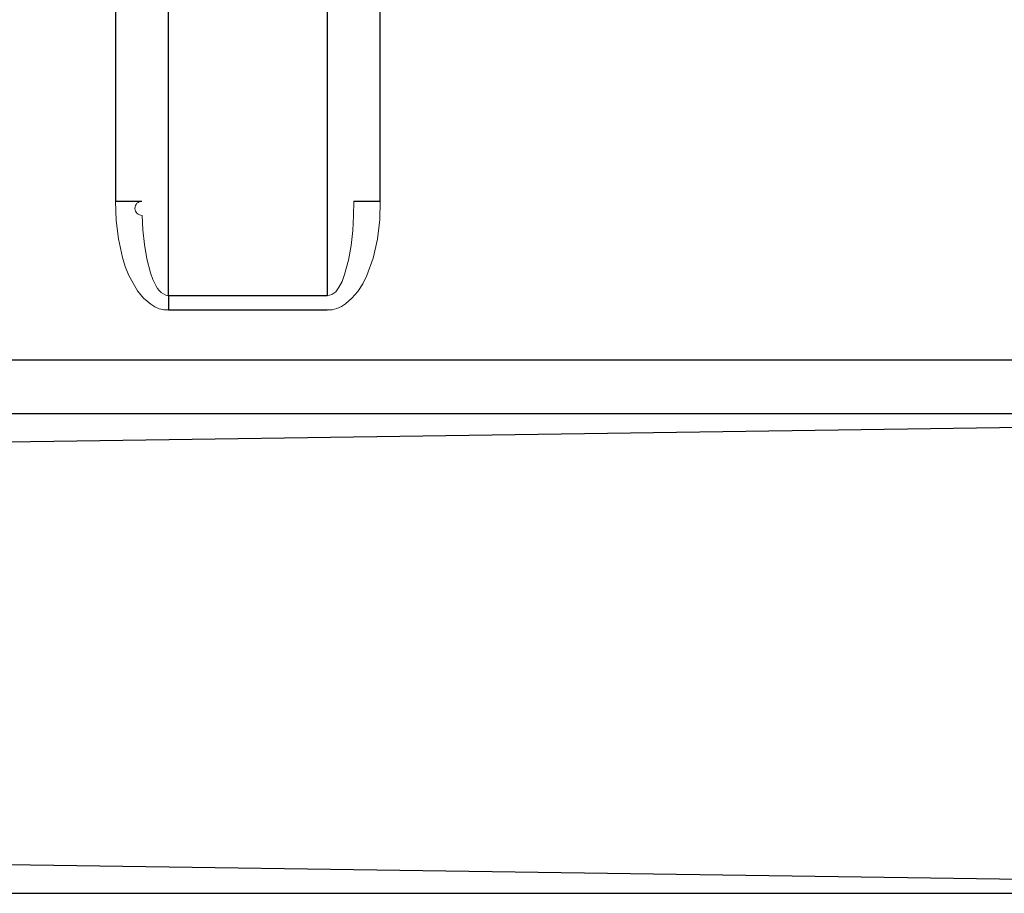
# Model space of a CAD drawing. Header units: inches. Extents: x 0 to 612, y 155 to 655.
# Tile 112 of 138: x 166 to 203, y 331 to 363. Entities that reach past the tile are written whole.
import ezdxf

# ---------------------------------------------------------------- set-up
doc = ezdxf.new("R2010")
doc.units = ezdxf.units.IN
doc.header["$MEASUREMENT"] = 0
doc.layers.add('Layer 1', color=7, linetype='Continuous')

# ---------------------------------------------------------------- blocks, each defined once
blk = doc.blocks.new('block 2017')
at = {"layer": 'Layer 1', "color": 7, "lineweight": 25}
blk.add_lwpolyline([(141.594, 347.198), (209.343, 348.171)], dxfattribs=at)
blk = doc.blocks.new('block 2016')
at = {"layer": 'Layer 1'}
blk.add_blockref('block 2017', (0, 0), dxfattribs=at)
blk = doc.blocks.new('block 2015')
at = {"layer": 'Layer 1'}
blk.add_blockref('block 2016', (0, 0), dxfattribs=at)
blk = doc.blocks.new('block 2023')
at = {"layer": 'Layer 1', "color": 7, "lineweight": 25}
blk.add_lwpolyline([(209.343, 330.998), (141.594, 331.971)], dxfattribs=at)
blk = doc.blocks.new('block 2022')
at = {"layer": 'Layer 1'}
blk.add_blockref('block 2023', (0, 0), dxfattribs=at)
blk = doc.blocks.new('block 2021')
at = {"layer": 'Layer 1'}
blk.add_blockref('block 2022', (0, 0), dxfattribs=at)
blk = doc.blocks.new('block 2029')
at = {"layer": 'Layer 1', "color": 7, "lineweight": 25}
blk.add_lwpolyline([(73.845, 330.547), (209.343, 330.547)], dxfattribs=at)
blk = doc.blocks.new('block 2028')
at = {"layer": 'Layer 1'}
blk.add_blockref('block 2029', (0, 0), dxfattribs=at)
blk = doc.blocks.new('block 2027')
at = {"layer": 'Layer 1'}
blk.add_blockref('block 2028', (0, 0), dxfattribs=at)
blk = doc.blocks.new('block 2047')
at = {"layer": 'Layer 1', "color": 7, "lineweight": 25}
blk.add_lwpolyline([(73.845, 348.622), (209.343, 348.622)], dxfattribs=at)
blk = doc.blocks.new('block 2046')
at = {"layer": 'Layer 1'}
blk.add_blockref('block 2047', (0, 0), dxfattribs=at)
blk = doc.blocks.new('block 2045')
at = {"layer": 'Layer 1'}
blk.add_blockref('block 2046', (0, 0), dxfattribs=at)
blk = doc.blocks.new('block 3487')
at = {"layer": 'Layer 1', "lineweight": 0}
for points in [[(177.959, 353.051)], [(178.048, 353.066)]]:
    blk.add_lwpolyline(points, dxfattribs=at)
blk.add_open_spline([(177.959, 353.051), (177.959, 353.051), (178.048, 353.066), (178.048, 353.066), (178.048, 353.066), (177.959, 353.051), (177.959, 353.051)], degree=3, knots=[0, 0, 0, 0, 1, 1, 1, 2, 2, 2, 2], dxfattribs=at)
blk = doc.blocks.new('block 3488')
at = {"layer": 'Layer 1', "lineweight": 0}
for points in [[(178.048, 353.066)], [(178.132, 353.098)]]:
    blk.add_lwpolyline(points, dxfattribs=at)
blk.add_open_spline([(178.048, 353.066), (178.048, 353.066), (178.132, 353.098), (178.132, 353.098), (178.132, 353.098), (178.048, 353.066), (178.048, 353.066)], degree=3, knots=[0, 0, 0, 0, 1, 1, 1, 2, 2, 2, 2], dxfattribs=at)
blk = doc.blocks.new('block 3489')
at = {"layer": 'Layer 1', "lineweight": 0}
for points in [[(178.132, 353.098)], [(178.209, 353.144)]]:
    blk.add_lwpolyline(points, dxfattribs=at)
blk.add_open_spline([(178.132, 353.098), (178.132, 353.098), (178.209, 353.144), (178.209, 353.144), (178.209, 353.144), (178.132, 353.098), (178.132, 353.098)], degree=3, knots=[0, 0, 0, 0, 1, 1, 1, 2, 2, 2, 2], dxfattribs=at)
blk = doc.blocks.new('block 3490')
at = {"layer": 'Layer 1', "lineweight": 0}
for points in [[(178.279, 353.201)], [(178.209, 353.144)]]:
    blk.add_lwpolyline(points, dxfattribs=at)
blk.add_open_spline([(178.209, 353.144), (178.209, 353.144), (178.279, 353.201), (178.279, 353.201), (178.279, 353.201), (178.209, 353.144), (178.209, 353.144)], degree=3, knots=[0, 0, 0, 0, 1, 1, 1, 2, 2, 2, 2], dxfattribs=at)
blk = doc.blocks.new('block 3491')
at = {"layer": 'Layer 1', "lineweight": 0}
for points in [[(178.279, 353.201)], [(178.336, 353.271)]]:
    blk.add_lwpolyline(points, dxfattribs=at)
blk.add_open_spline([(178.279, 353.201), (178.279, 353.201), (178.336, 353.271), (178.336, 353.271), (178.336, 353.271), (178.279, 353.201), (178.279, 353.201)], degree=3, knots=[0, 0, 0, 0, 1, 1, 1, 2, 2, 2, 2], dxfattribs=at)
blk = doc.blocks.new('block 3492')
at = {"layer": 'Layer 1', "lineweight": 0}
for points in [[(178.336, 353.271)], [(178.38, 353.35)]]:
    blk.add_lwpolyline(points, dxfattribs=at)
blk.add_open_spline([(178.336, 353.271), (178.336, 353.271), (178.38, 353.35), (178.38, 353.35), (178.38, 353.35), (178.336, 353.271), (178.336, 353.271)], degree=3, knots=[0, 0, 0, 0, 1, 1, 1, 2, 2, 2, 2], dxfattribs=at)
blk = doc.blocks.new('block 3493')
at = {"layer": 'Layer 1', "lineweight": 0}
for points in [[(178.513, 353.591)], [(178.38, 353.35)]]:
    blk.add_lwpolyline(points, dxfattribs=at)
blk.add_open_spline([(178.38, 353.35), (178.38, 353.35), (178.513, 353.591), (178.513, 353.591), (178.513, 353.591), (178.38, 353.35), (178.38, 353.35)], degree=3, knots=[0, 0, 0, 0, 1, 1, 1, 2, 2, 2, 2], dxfattribs=at)
blk = doc.blocks.new('block 3494')
at = {"layer": 'Layer 1', "lineweight": 0}
for points in [[(178.513, 353.591)], [(178.613, 353.848)]]:
    blk.add_lwpolyline(points, dxfattribs=at)
blk.add_open_spline([(178.513, 353.591), (178.513, 353.591), (178.613, 353.848), (178.613, 353.848), (178.613, 353.848), (178.513, 353.591), (178.513, 353.591)], degree=3, knots=[0, 0, 0, 0, 1, 1, 1, 2, 2, 2, 2], dxfattribs=at)
blk = doc.blocks.new('block 3495')
at = {"layer": 'Layer 1', "lineweight": 0}
for points in [[(178.762, 354.385)], [(178.613, 353.848)]]:
    blk.add_lwpolyline(points, dxfattribs=at)
blk.add_open_spline([(178.613, 353.848), (178.613, 353.848), (178.762, 354.385), (178.762, 354.385), (178.762, 354.385), (178.613, 353.848), (178.613, 353.848)], degree=3, knots=[0, 0, 0, 0, 1, 1, 1, 2, 2, 2, 2], dxfattribs=at)
blk = doc.blocks.new('block 3496')
at = {"layer": 'Layer 1', "lineweight": 0}
for points in [[(178.857, 354.938)], [(178.762, 354.385)]]:
    blk.add_lwpolyline(points, dxfattribs=at)
blk.add_open_spline([(178.762, 354.385), (178.762, 354.385), (178.857, 354.938), (178.857, 354.938), (178.857, 354.938), (178.762, 354.385), (178.762, 354.385)], degree=3, knots=[0, 0, 0, 0, 1, 1, 1, 2, 2, 2, 2], dxfattribs=at)
blk = doc.blocks.new('block 3497')
at = {"layer": 'Layer 1', "lineweight": 0}
for points in [[(178.917, 355.506)], [(178.857, 354.938)]]:
    blk.add_lwpolyline(points, dxfattribs=at)
blk.add_open_spline([(178.857, 354.938), (178.857, 354.938), (178.917, 355.506), (178.917, 355.506), (178.917, 355.506), (178.857, 354.938), (178.857, 354.938)], degree=3, knots=[0, 0, 0, 0, 1, 1, 1, 2, 2, 2, 2], dxfattribs=at)
blk = doc.blocks.new('block 3498')
at = {"layer": 'Layer 1', "lineweight": 0}
for points in [[(178.947, 356.059)], [(178.917, 355.506)]]:
    blk.add_lwpolyline(points, dxfattribs=at)
blk.add_open_spline([(178.917, 355.506), (178.917, 355.506), (178.947, 356.059), (178.947, 356.059), (178.947, 356.059), (178.917, 355.506), (178.917, 355.506)], degree=3, knots=[0, 0, 0, 0, 1, 1, 1, 2, 2, 2, 2], dxfattribs=at)
blk = doc.blocks.new('block 3499')
at = {"layer": 'Layer 1', "lineweight": 0}
for points in [[(178.956, 356.616)], [(178.947, 356.059)]]:
    blk.add_lwpolyline(points, dxfattribs=at)
blk.add_open_spline([(178.947, 356.059), (178.947, 356.059), (178.956, 356.616), (178.956, 356.616), (178.956, 356.616), (178.947, 356.059), (178.947, 356.059)], degree=3, knots=[0, 0, 0, 0, 1, 1, 1, 2, 2, 2, 2], dxfattribs=at)
blk = doc.blocks.new('block 3486')
at = {"layer": 'Layer 1'}
for name in ['block 3499', 'block 3498', 'block 3497', 'block 3496', 'block 3495', 'block 3493', 'block 3494', 'block 3490', 'block 3491', 'block 3492', 'block 3487', 'block 3488', 'block 3489']:
    blk.add_blockref(name, (0, 0), dxfattribs=at)
blk = doc.blocks.new('block 3485')
at = {"layer": 'Layer 1'}
blk.add_blockref('block 3486', (0, 0), dxfattribs=at)
blk = doc.blocks.new('block 3502')
at = {"layer": 'Layer 1', "color": 7, "lineweight": 25}
blk.add_lwpolyline([(177.959, 373.56), (177.959, 353.051)], dxfattribs=at)
blk = doc.blocks.new('block 3501')
at = {"layer": 'Layer 1'}
blk.add_blockref('block 3502', (0, 0), dxfattribs=at)
blk = doc.blocks.new('block 3500')
at = {"layer": 'Layer 1'}
blk.add_blockref('block 3501', (0, 0), dxfattribs=at)
blk = doc.blocks.new('block 3523')
at = {"layer": 'Layer 1', "color": 7, "lineweight": 25}
blk.add_lwpolyline([(171.982, 353.051), (171.982, 373.56)], dxfattribs=at)
blk = doc.blocks.new('block 3522')
at = {"layer": 'Layer 1'}
blk.add_blockref('block 3523', (0, 0), dxfattribs=at)
blk = doc.blocks.new('block 3521')
at = {"layer": 'Layer 1'}
blk.add_blockref('block 3522', (0, 0), dxfattribs=at)
blk = doc.blocks.new('block 3526')
at = {"layer": 'Layer 1', "lineweight": 0}
for points in [[(170.933, 356.609)], [(170.985, 356.616)]]:
    blk.add_lwpolyline(points, dxfattribs=at)
blk.add_open_spline([(170.985, 356.616), (170.985, 356.616), (170.933, 356.609), (170.933, 356.609), (170.933, 356.609), (170.985, 356.616), (170.985, 356.616)], degree=3, knots=[0, 0, 0, 0, 1, 1, 1, 2, 2, 2, 2], dxfattribs=at)
blk = doc.blocks.new('block 3527')
at = {"layer": 'Layer 1', "lineweight": 0}
for points in [[(170.883, 356.593)], [(170.933, 356.609)]]:
    blk.add_lwpolyline(points, dxfattribs=at)
blk.add_open_spline([(170.933, 356.609), (170.933, 356.609), (170.883, 356.593), (170.883, 356.593), (170.883, 356.593), (170.933, 356.609), (170.933, 356.609)], degree=3, knots=[0, 0, 0, 0, 1, 1, 1, 2, 2, 2, 2], dxfattribs=at)
blk = doc.blocks.new('block 3528')
at = {"layer": 'Layer 1', "lineweight": 0}
for points in [[(170.836, 356.566)], [(170.883, 356.593)]]:
    blk.add_lwpolyline(points, dxfattribs=at)
blk.add_open_spline([(170.883, 356.593), (170.883, 356.593), (170.836, 356.566), (170.836, 356.566), (170.836, 356.566), (170.883, 356.593), (170.883, 356.593)], degree=3, knots=[0, 0, 0, 0, 1, 1, 1, 2, 2, 2, 2], dxfattribs=at)
blk = doc.blocks.new('block 3529')
at = {"layer": 'Layer 1', "lineweight": 0}
for points in [[(170.796, 356.533)], [(170.836, 356.566)]]:
    blk.add_lwpolyline(points, dxfattribs=at)
blk.add_open_spline([(170.836, 356.566), (170.836, 356.566), (170.796, 356.533), (170.796, 356.533), (170.796, 356.533), (170.836, 356.566), (170.836, 356.566)], degree=3, knots=[0, 0, 0, 0, 1, 1, 1, 2, 2, 2, 2], dxfattribs=at)
blk = doc.blocks.new('block 3530')
at = {"layer": 'Layer 1', "lineweight": 0}
for points in [[(170.796, 356.533)], [(170.764, 356.491)]]:
    blk.add_lwpolyline(points, dxfattribs=at)
blk.add_open_spline([(170.796, 356.533), (170.796, 356.533), (170.764, 356.491), (170.764, 356.491), (170.764, 356.491), (170.796, 356.533), (170.796, 356.533)], degree=3, knots=[0, 0, 0, 0, 1, 1, 1, 2, 2, 2, 2], dxfattribs=at)
blk = doc.blocks.new('block 3531')
at = {"layer": 'Layer 1', "lineweight": 0}
for points in [[(170.74, 356.444)], [(170.764, 356.491)]]:
    blk.add_lwpolyline(points, dxfattribs=at)
blk.add_open_spline([(170.764, 356.491), (170.764, 356.491), (170.74, 356.444), (170.74, 356.444), (170.74, 356.444), (170.764, 356.491), (170.764, 356.491)], degree=3, knots=[0, 0, 0, 0, 1, 1, 1, 2, 2, 2, 2], dxfattribs=at)
blk = doc.blocks.new('block 3532')
at = {"layer": 'Layer 1', "lineweight": 0}
for points in [[(170.727, 356.395)], [(170.74, 356.444)]]:
    blk.add_lwpolyline(points, dxfattribs=at)
blk.add_open_spline([(170.74, 356.444), (170.74, 356.444), (170.727, 356.395), (170.727, 356.395), (170.727, 356.395), (170.74, 356.444), (170.74, 356.444)], degree=3, knots=[0, 0, 0, 0, 1, 1, 1, 2, 2, 2, 2], dxfattribs=at)
blk = doc.blocks.new('block 3533')
at = {"layer": 'Layer 1', "lineweight": 0}
for points in [[(170.722, 356.341)], [(170.727, 356.395)]]:
    blk.add_lwpolyline(points, dxfattribs=at)
blk.add_open_spline([(170.727, 356.395), (170.727, 356.395), (170.722, 356.341), (170.722, 356.341), (170.722, 356.341), (170.727, 356.395), (170.727, 356.395)], degree=3, knots=[0, 0, 0, 0, 1, 1, 1, 2, 2, 2, 2], dxfattribs=at)
blk = doc.blocks.new('block 3534')
at = {"layer": 'Layer 1', "lineweight": 0}
for points in [[(170.722, 356.341)], [(170.728, 356.289)]]:
    blk.add_lwpolyline(points, dxfattribs=at)
blk.add_open_spline([(170.722, 356.341), (170.722, 356.341), (170.728, 356.289), (170.728, 356.289), (170.728, 356.289), (170.722, 356.341), (170.722, 356.341)], degree=3, knots=[0, 0, 0, 0, 1, 1, 1, 2, 2, 2, 2], dxfattribs=at)
blk = doc.blocks.new('block 3535')
at = {"layer": 'Layer 1', "lineweight": 0}
for points in [[(170.728, 356.289)], [(170.744, 356.239)]]:
    blk.add_lwpolyline(points, dxfattribs=at)
blk.add_open_spline([(170.728, 356.289), (170.728, 356.289), (170.744, 356.239), (170.744, 356.239), (170.744, 356.239), (170.728, 356.289), (170.728, 356.289)], degree=3, knots=[0, 0, 0, 0, 1, 1, 1, 2, 2, 2, 2], dxfattribs=at)
blk = doc.blocks.new('block 3536')
at = {"layer": 'Layer 1', "lineweight": 0}
for points in [[(170.744, 356.239)], [(170.769, 356.192)]]:
    blk.add_lwpolyline(points, dxfattribs=at)
blk.add_open_spline([(170.744, 356.239), (170.744, 356.239), (170.769, 356.192), (170.769, 356.192), (170.769, 356.192), (170.744, 356.239), (170.744, 356.239)], degree=3, knots=[0, 0, 0, 0, 1, 1, 1, 2, 2, 2, 2], dxfattribs=at)
blk = doc.blocks.new('block 3537')
at = {"layer": 'Layer 1', "lineweight": 0}
for points in [[(170.769, 356.192)], [(170.802, 356.152)]]:
    blk.add_lwpolyline(points, dxfattribs=at)
blk.add_open_spline([(170.769, 356.192), (170.769, 356.192), (170.802, 356.152), (170.802, 356.152), (170.802, 356.152), (170.769, 356.192), (170.769, 356.192)], degree=3, knots=[0, 0, 0, 0, 1, 1, 1, 2, 2, 2, 2], dxfattribs=at)
blk = doc.blocks.new('block 3538')
at = {"layer": 'Layer 1', "lineweight": 0}
for points in [[(170.802, 356.152)], [(170.843, 356.119)]]:
    blk.add_lwpolyline(points, dxfattribs=at)
blk.add_open_spline([(170.802, 356.152), (170.802, 356.152), (170.843, 356.119), (170.843, 356.119), (170.843, 356.119), (170.802, 356.152), (170.802, 356.152)], degree=3, knots=[0, 0, 0, 0, 1, 1, 1, 2, 2, 2, 2], dxfattribs=at)
blk = doc.blocks.new('block 3539')
at = {"layer": 'Layer 1', "lineweight": 0}
for points in [[(170.843, 356.119)], [(170.891, 356.095)]]:
    blk.add_lwpolyline(points, dxfattribs=at)
blk.add_open_spline([(170.843, 356.119), (170.843, 356.119), (170.891, 356.095), (170.891, 356.095), (170.891, 356.095), (170.843, 356.119), (170.843, 356.119)], degree=3, knots=[0, 0, 0, 0, 1, 1, 1, 2, 2, 2, 2], dxfattribs=at)
blk = doc.blocks.new('block 3540')
at = {"layer": 'Layer 1', "lineweight": 0}
for points in [[(170.891, 356.095)], [(170.94, 356.08)]]:
    blk.add_lwpolyline(points, dxfattribs=at)
blk.add_open_spline([(170.891, 356.095), (170.891, 356.095), (170.94, 356.08), (170.94, 356.08), (170.94, 356.08), (170.891, 356.095), (170.891, 356.095)], degree=3, knots=[0, 0, 0, 0, 1, 1, 1, 2, 2, 2, 2], dxfattribs=at)
blk = doc.blocks.new('block 3541')
at = {"layer": 'Layer 1', "lineweight": 0}
for points in [[(170.94, 356.08)], [(170.993, 356.075)]]:
    blk.add_lwpolyline(points, dxfattribs=at)
blk.add_open_spline([(170.94, 356.08), (170.94, 356.08), (170.993, 356.075), (170.993, 356.075), (170.993, 356.075), (170.94, 356.08), (170.94, 356.08)], degree=3, knots=[0, 0, 0, 0, 1, 1, 1, 2, 2, 2, 2], dxfattribs=at)
blk = doc.blocks.new('block 3542')
at = {"layer": 'Layer 1', "lineweight": 0}
for points in [[(170.993, 356.075)], [(171.022, 355.531)]]:
    blk.add_lwpolyline(points, dxfattribs=at)
blk.add_open_spline([(170.993, 356.075), (170.993, 356.075), (171.022, 355.531), (171.022, 355.531), (171.022, 355.531), (170.993, 356.075), (170.993, 356.075)], degree=3, knots=[0, 0, 0, 0, 1, 1, 1, 2, 2, 2, 2], dxfattribs=at)
blk = doc.blocks.new('block 3543')
at = {"layer": 'Layer 1', "lineweight": 0}
for points in [[(171.022, 355.531)], [(171.078, 354.978)]]:
    blk.add_lwpolyline(points, dxfattribs=at)
blk.add_open_spline([(171.022, 355.531), (171.022, 355.531), (171.078, 354.978), (171.078, 354.978), (171.078, 354.978), (171.022, 355.531), (171.022, 355.531)], degree=3, knots=[0, 0, 0, 0, 1, 1, 1, 2, 2, 2, 2], dxfattribs=at)
blk = doc.blocks.new('block 3544')
at = {"layer": 'Layer 1', "lineweight": 0}
for points in [[(171.078, 354.978)], [(171.167, 354.435)]]:
    blk.add_lwpolyline(points, dxfattribs=at)
blk.add_open_spline([(171.078, 354.978), (171.078, 354.978), (171.167, 354.435), (171.167, 354.435), (171.167, 354.435), (171.078, 354.978), (171.078, 354.978)], degree=3, knots=[0, 0, 0, 0, 1, 1, 1, 2, 2, 2, 2], dxfattribs=at)
blk = doc.blocks.new('block 3545')
at = {"layer": 'Layer 1', "lineweight": 0}
for points in [[(171.167, 354.435)], [(171.306, 353.912)]]:
    blk.add_lwpolyline(points, dxfattribs=at)
blk.add_open_spline([(171.167, 354.435), (171.167, 354.435), (171.306, 353.912), (171.306, 353.912), (171.306, 353.912), (171.167, 354.435), (171.167, 354.435)], degree=3, knots=[0, 0, 0, 0, 1, 1, 1, 2, 2, 2, 2], dxfattribs=at)
blk = doc.blocks.new('block 3546')
at = {"layer": 'Layer 1', "lineweight": 0}
for points in [[(171.306, 353.912)], [(171.399, 353.658)]]:
    blk.add_lwpolyline(points, dxfattribs=at)
blk.add_open_spline([(171.306, 353.912), (171.306, 353.912), (171.399, 353.658), (171.399, 353.658), (171.399, 353.658), (171.306, 353.912), (171.306, 353.912)], degree=3, knots=[0, 0, 0, 0, 1, 1, 1, 2, 2, 2, 2], dxfattribs=at)
blk = doc.blocks.new('block 3547')
at = {"layer": 'Layer 1', "lineweight": 0}
for points in [[(171.399, 353.658)], [(171.521, 353.415)]]:
    blk.add_lwpolyline(points, dxfattribs=at)
blk.add_open_spline([(171.399, 353.658), (171.399, 353.658), (171.521, 353.415), (171.521, 353.415), (171.521, 353.415), (171.399, 353.658), (171.399, 353.658)], degree=3, knots=[0, 0, 0, 0, 1, 1, 1, 2, 2, 2, 2], dxfattribs=at)
blk = doc.blocks.new('block 3548')
at = {"layer": 'Layer 1', "lineweight": 0}
for points in [[(171.521, 353.415)], [(171.568, 353.325)]]:
    blk.add_lwpolyline(points, dxfattribs=at)
blk.add_open_spline([(171.521, 353.415), (171.521, 353.415), (171.568, 353.325), (171.568, 353.325), (171.568, 353.325), (171.521, 353.415), (171.521, 353.415)], degree=3, knots=[0, 0, 0, 0, 1, 1, 1, 2, 2, 2, 2], dxfattribs=at)
blk = doc.blocks.new('block 3549')
at = {"layer": 'Layer 1', "lineweight": 0}
for points in [[(171.568, 353.325)], [(171.63, 353.245)]]:
    blk.add_lwpolyline(points, dxfattribs=at)
blk.add_open_spline([(171.568, 353.325), (171.568, 353.325), (171.63, 353.245), (171.63, 353.245), (171.63, 353.245), (171.568, 353.325), (171.568, 353.325)], degree=3, knots=[0, 0, 0, 0, 1, 1, 1, 2, 2, 2, 2], dxfattribs=at)
blk = doc.blocks.new('block 3550')
at = {"layer": 'Layer 1', "lineweight": 0}
for points in [[(171.63, 353.245)], [(171.705, 353.176)]]:
    blk.add_lwpolyline(points, dxfattribs=at)
blk.add_open_spline([(171.63, 353.245), (171.63, 353.245), (171.705, 353.176), (171.705, 353.176), (171.705, 353.176), (171.63, 353.245), (171.63, 353.245)], degree=3, knots=[0, 0, 0, 0, 1, 1, 1, 2, 2, 2, 2], dxfattribs=at)
blk = doc.blocks.new('block 3551')
at = {"layer": 'Layer 1', "lineweight": 0}
for points in [[(171.705, 353.176)], [(171.79, 353.118)]]:
    blk.add_lwpolyline(points, dxfattribs=at)
blk.add_open_spline([(171.705, 353.176), (171.705, 353.176), (171.79, 353.118), (171.79, 353.118), (171.79, 353.118), (171.705, 353.176), (171.705, 353.176)], degree=3, knots=[0, 0, 0, 0, 1, 1, 1, 2, 2, 2, 2], dxfattribs=at)
blk = doc.blocks.new('block 3552')
at = {"layer": 'Layer 1', "lineweight": 0}
for points in [[(171.79, 353.118)], [(171.883, 353.076)]]:
    blk.add_lwpolyline(points, dxfattribs=at)
blk.add_open_spline([(171.79, 353.118), (171.79, 353.118), (171.883, 353.076), (171.883, 353.076), (171.883, 353.076), (171.79, 353.118), (171.79, 353.118)], degree=3, knots=[0, 0, 0, 0, 1, 1, 1, 2, 2, 2, 2], dxfattribs=at)
blk = doc.blocks.new('block 3553')
at = {"layer": 'Layer 1', "lineweight": 0}
for points in [[(171.883, 353.076)], [(171.982, 353.051)]]:
    blk.add_lwpolyline(points, dxfattribs=at)
blk.add_open_spline([(171.883, 353.076), (171.883, 353.076), (171.982, 353.051), (171.982, 353.051), (171.982, 353.051), (171.883, 353.076), (171.883, 353.076)], degree=3, knots=[0, 0, 0, 0, 1, 1, 1, 2, 2, 2, 2], dxfattribs=at)
blk = doc.blocks.new('block 3525')
at = {"layer": 'Layer 1'}
for name in ['block 3530', 'block 3529', 'block 3528', 'block 3527', 'block 3526', 'block 3533', 'block 3534', 'block 3532', 'block 3535', 'block 3531', 'block 3536', 'block 3537', 'block 3538', 'block 3539', 'block 3540', 'block 3541', 'block 3542', 'block 3543', 'block 3544', 'block 3545', 'block 3546', 'block 3547', 'block 3548', 'block 3549', 'block 3550', 'block 3551', 'block 3552', 'block 3553']:
    blk.add_blockref(name, (0, 0), dxfattribs=at)
blk = doc.blocks.new('block 3524')
at = {"layer": 'Layer 1'}
blk.add_blockref('block 3525', (0, 0), dxfattribs=at)
blk = doc.blocks.new('block 3606')
at = {"layer": 'Layer 1', "color": 7, "lineweight": 25}
blk.add_lwpolyline([(177.959, 353.051), (171.982, 353.051)], dxfattribs=at)
blk = doc.blocks.new('block 3605')
at = {"layer": 'Layer 1'}
blk.add_blockref('block 3606', (0, 0), dxfattribs=at)
blk = doc.blocks.new('block 3604')
at = {"layer": 'Layer 1'}
blk.add_blockref('block 3605', (0, 0), dxfattribs=at)
blk = doc.blocks.new('block 4252')
at = {"layer": 'Layer 1', "color": 7, "lineweight": 25}
blk.add_lwpolyline([(209.343, 350.627), (73.845, 350.627)], dxfattribs=at)
blk = doc.blocks.new('block 4251')
at = {"layer": 'Layer 1'}
blk.add_blockref('block 4252', (0, 0), dxfattribs=at)
blk = doc.blocks.new('block 4250')
at = {"layer": 'Layer 1'}
blk.add_blockref('block 4251', (0, 0), dxfattribs=at)
blk = doc.blocks.new('block 4341')
at = {"layer": 'Layer 1', "color": 7, "lineweight": 25}
blk.add_lwpolyline([(179.952, 356.616), (179.952, 390.503)], dxfattribs=at)
blk = doc.blocks.new('block 4340')
at = {"layer": 'Layer 1'}
blk.add_blockref('block 4341', (0, 0), dxfattribs=at)
blk = doc.blocks.new('block 4339')
at = {"layer": 'Layer 1'}
blk.add_blockref('block 4340', (0, 0), dxfattribs=at)
blk = doc.blocks.new('block 4344')
at = {"layer": 'Layer 1', "color": 7, "lineweight": 25}
blk.add_lwpolyline([(178.956, 356.616), (179.952, 356.616)], dxfattribs=at)
blk = doc.blocks.new('block 4343')
at = {"layer": 'Layer 1'}
blk.add_blockref('block 4344', (0, 0), dxfattribs=at)
blk = doc.blocks.new('block 4342')
at = {"layer": 'Layer 1'}
blk.add_blockref('block 4343', (0, 0), dxfattribs=at)
blk = doc.blocks.new('block 4350')
at = {"layer": 'Layer 1', "color": 7, "lineweight": 25}
blk.add_lwpolyline([(169.989, 356.616), (170.985, 356.616)], dxfattribs=at)
blk = doc.blocks.new('block 4349')
at = {"layer": 'Layer 1'}
blk.add_blockref('block 4350', (0, 0), dxfattribs=at)
blk = doc.blocks.new('block 4348')
at = {"layer": 'Layer 1'}
blk.add_blockref('block 4349', (0, 0), dxfattribs=at)
blk = doc.blocks.new('block 4353')
at = {"layer": 'Layer 1', "color": 7, "lineweight": 25}
blk.add_lwpolyline([(169.989, 390.503), (169.989, 356.616)], dxfattribs=at)
blk = doc.blocks.new('block 4352')
at = {"layer": 'Layer 1'}
blk.add_blockref('block 4353', (0, 0), dxfattribs=at)
blk = doc.blocks.new('block 4351')
at = {"layer": 'Layer 1'}
blk.add_blockref('block 4352', (0, 0), dxfattribs=at)
blk = doc.blocks.new('block 4368')
at = {"layer": 'Layer 1', "lineweight": 0}
for points in [[(177.959, 352.518)], [(178.144, 352.523)]]:
    blk.add_lwpolyline(points, dxfattribs=at)
blk.add_open_spline([(177.959, 352.518), (177.959, 352.518), (178.144, 352.523), (178.144, 352.523), (178.144, 352.523), (177.959, 352.518), (177.959, 352.518)], degree=3, knots=[0, 0, 0, 0, 1, 1, 1, 2, 2, 2, 2], dxfattribs=at)
blk = doc.blocks.new('block 4369')
at = {"layer": 'Layer 1', "lineweight": 0}
for points in [[(178.144, 352.523)], [(178.324, 352.565)]]:
    blk.add_lwpolyline(points, dxfattribs=at)
blk.add_open_spline([(178.144, 352.523), (178.144, 352.523), (178.324, 352.565), (178.324, 352.565), (178.324, 352.565), (178.144, 352.523), (178.144, 352.523)], degree=3, knots=[0, 0, 0, 0, 1, 1, 1, 2, 2, 2, 2], dxfattribs=at)
blk = doc.blocks.new('block 4370')
at = {"layer": 'Layer 1', "lineweight": 0}
for points in [[(178.324, 352.565)], [(178.492, 352.641)]]:
    blk.add_lwpolyline(points, dxfattribs=at)
blk.add_open_spline([(178.324, 352.565), (178.324, 352.565), (178.492, 352.641), (178.492, 352.641), (178.492, 352.641), (178.324, 352.565), (178.324, 352.565)], degree=3, knots=[0, 0, 0, 0, 1, 1, 1, 2, 2, 2, 2], dxfattribs=at)
blk = doc.blocks.new('block 4371')
at = {"layer": 'Layer 1', "lineweight": 0}
for points in [[(178.492, 352.641)], [(178.643, 352.747)]]:
    blk.add_lwpolyline(points, dxfattribs=at)
blk.add_open_spline([(178.492, 352.641), (178.492, 352.641), (178.643, 352.747), (178.643, 352.747), (178.643, 352.747), (178.492, 352.641), (178.492, 352.641)], degree=3, knots=[0, 0, 0, 0, 1, 1, 1, 2, 2, 2, 2], dxfattribs=at)
blk = doc.blocks.new('block 4372')
at = {"layer": 'Layer 1', "lineweight": 0}
for points in [[(178.889, 352.965)], [(178.643, 352.747)]]:
    blk.add_lwpolyline(points, dxfattribs=at)
blk.add_open_spline([(178.643, 352.747), (178.643, 352.747), (178.889, 352.965), (178.889, 352.965), (178.889, 352.965), (178.643, 352.747), (178.643, 352.747)], degree=3, knots=[0, 0, 0, 0, 1, 1, 1, 2, 2, 2, 2], dxfattribs=at)
blk = doc.blocks.new('block 4373')
at = {"layer": 'Layer 1', "lineweight": 0}
for points in [[(179.109, 353.211)], [(178.889, 352.965)]]:
    blk.add_lwpolyline(points, dxfattribs=at)
blk.add_open_spline([(178.889, 352.965), (178.889, 352.965), (179.109, 353.211), (179.109, 353.211), (179.109, 353.211), (178.889, 352.965), (178.889, 352.965)], degree=3, knots=[0, 0, 0, 0, 1, 1, 1, 2, 2, 2, 2], dxfattribs=at)
blk = doc.blocks.new('block 4374')
at = {"layer": 'Layer 1', "lineweight": 0}
for points in [[(179.109, 353.211)], [(179.3, 353.502)]]:
    blk.add_lwpolyline(points, dxfattribs=at)
blk.add_open_spline([(179.109, 353.211), (179.109, 353.211), (179.3, 353.502), (179.3, 353.502), (179.3, 353.502), (179.109, 353.211), (179.109, 353.211)], degree=3, knots=[0, 0, 0, 0, 1, 1, 1, 2, 2, 2, 2], dxfattribs=at)
blk = doc.blocks.new('block 4375')
at = {"layer": 'Layer 1', "lineweight": 0}
for points in [[(179.448, 353.817)], [(179.3, 353.502)]]:
    blk.add_lwpolyline(points, dxfattribs=at)
blk.add_open_spline([(179.3, 353.502), (179.3, 353.502), (179.448, 353.817), (179.448, 353.817), (179.448, 353.817), (179.3, 353.502), (179.3, 353.502)], degree=3, knots=[0, 0, 0, 0, 1, 1, 1, 2, 2, 2, 2], dxfattribs=at)
blk = doc.blocks.new('block 4376')
at = {"layer": 'Layer 1', "lineweight": 0}
for points in [[(179.688, 354.468)], [(179.448, 353.817)]]:
    blk.add_lwpolyline(points, dxfattribs=at)
blk.add_open_spline([(179.448, 353.817), (179.448, 353.817), (179.688, 354.468), (179.688, 354.468), (179.688, 354.468), (179.448, 353.817), (179.448, 353.817)], degree=3, knots=[0, 0, 0, 0, 1, 1, 1, 2, 2, 2, 2], dxfattribs=at)
blk = doc.blocks.new('block 4377')
at = {"layer": 'Layer 1', "lineweight": 0}
for points in [[(179.843, 355.18)], [(179.688, 354.468)]]:
    blk.add_lwpolyline(points, dxfattribs=at)
blk.add_open_spline([(179.688, 354.468), (179.688, 354.468), (179.843, 355.18), (179.843, 355.18), (179.843, 355.18), (179.688, 354.468), (179.688, 354.468)], degree=3, knots=[0, 0, 0, 0, 1, 1, 1, 2, 2, 2, 2], dxfattribs=at)
blk = doc.blocks.new('block 4378')
at = {"layer": 'Layer 1', "lineweight": 0}
for points in [[(179.939, 355.922)], [(179.843, 355.18)]]:
    blk.add_lwpolyline(points, dxfattribs=at)
blk.add_open_spline([(179.843, 355.18), (179.843, 355.18), (179.939, 355.922), (179.939, 355.922), (179.939, 355.922), (179.843, 355.18), (179.843, 355.18)], degree=3, knots=[0, 0, 0, 0, 1, 1, 1, 2, 2, 2, 2], dxfattribs=at)
blk = doc.blocks.new('block 4379')
at = {"layer": 'Layer 1', "lineweight": 0}
for points in [[(179.952, 356.616)], [(179.939, 355.922)]]:
    blk.add_lwpolyline(points, dxfattribs=at)
blk.add_open_spline([(179.939, 355.922), (179.939, 355.922), (179.952, 356.616), (179.952, 356.616), (179.952, 356.616), (179.939, 355.922), (179.939, 355.922)], degree=3, knots=[0, 0, 0, 0, 1, 1, 1, 2, 2, 2, 2], dxfattribs=at)
blk = doc.blocks.new('block 4367')
at = {"layer": 'Layer 1'}
for name in ['block 4379', 'block 4378', 'block 4377', 'block 4376', 'block 4375', 'block 4373', 'block 4374', 'block 4372', 'block 4368', 'block 4369', 'block 4370', 'block 4371']:
    blk.add_blockref(name, (0, 0), dxfattribs=at)
blk = doc.blocks.new('block 4366')
at = {"layer": 'Layer 1'}
blk.add_blockref('block 4367', (0, 0), dxfattribs=at)
blk = doc.blocks.new('block 4612')
at = {"layer": 'Layer 1', "color": 7, "lineweight": 25}
blk.add_lwpolyline([(171.982, 353.051), (171.982, 352.518)], dxfattribs=at)
blk = doc.blocks.new('block 4611')
at = {"layer": 'Layer 1'}
blk.add_blockref('block 4612', (0, 0), dxfattribs=at)
blk = doc.blocks.new('block 4610')
at = {"layer": 'Layer 1'}
blk.add_blockref('block 4611', (0, 0), dxfattribs=at)
blk = doc.blocks.new('block 4615')
at = {"layer": 'Layer 1', "lineweight": 0}
for points in [[(169.989, 356.616)], [(170.015, 355.89)]]:
    blk.add_lwpolyline(points, dxfattribs=at)
blk.add_open_spline([(169.989, 356.616), (169.989, 356.616), (170.015, 355.89), (170.015, 355.89), (170.015, 355.89), (169.989, 356.616), (169.989, 356.616)], degree=3, knots=[0, 0, 0, 0, 1, 1, 1, 2, 2, 2, 2], dxfattribs=at)
blk = doc.blocks.new('block 4616')
at = {"layer": 'Layer 1', "lineweight": 0}
for points in [[(170.015, 355.89)], [(170.097, 355.191)]]:
    blk.add_lwpolyline(points, dxfattribs=at)
blk.add_open_spline([(170.015, 355.89), (170.015, 355.89), (170.097, 355.191), (170.097, 355.191), (170.097, 355.191), (170.015, 355.89), (170.015, 355.89)], degree=3, knots=[0, 0, 0, 0, 1, 1, 1, 2, 2, 2, 2], dxfattribs=at)
blk = doc.blocks.new('block 4617')
at = {"layer": 'Layer 1', "lineweight": 0}
for points in [[(170.097, 355.191)], [(170.247, 354.49)]]:
    blk.add_lwpolyline(points, dxfattribs=at)
blk.add_open_spline([(170.097, 355.191), (170.097, 355.191), (170.247, 354.49), (170.247, 354.49), (170.247, 354.49), (170.097, 355.191), (170.097, 355.191)], degree=3, knots=[0, 0, 0, 0, 1, 1, 1, 2, 2, 2, 2], dxfattribs=at)
blk = doc.blocks.new('block 4618')
at = {"layer": 'Layer 1', "lineweight": 0}
for points in [[(170.247, 354.49)], [(170.349, 354.146)]]:
    blk.add_lwpolyline(points, dxfattribs=at)
blk.add_open_spline([(170.247, 354.49), (170.247, 354.49), (170.349, 354.146), (170.349, 354.146), (170.349, 354.146), (170.247, 354.49), (170.247, 354.49)], degree=3, knots=[0, 0, 0, 0, 1, 1, 1, 2, 2, 2, 2], dxfattribs=at)
blk = doc.blocks.new('block 4619')
at = {"layer": 'Layer 1', "lineweight": 0}
for points in [[(170.349, 354.146)], [(170.487, 353.815)]]:
    blk.add_lwpolyline(points, dxfattribs=at)
blk.add_open_spline([(170.349, 354.146), (170.349, 354.146), (170.487, 353.815), (170.487, 353.815), (170.487, 353.815), (170.349, 354.146), (170.349, 354.146)], degree=3, knots=[0, 0, 0, 0, 1, 1, 1, 2, 2, 2, 2], dxfattribs=at)
blk = doc.blocks.new('block 4620')
at = {"layer": 'Layer 1', "lineweight": 0}
for points in [[(170.487, 353.815)], [(170.821, 353.23)]]:
    blk.add_lwpolyline(points, dxfattribs=at)
blk.add_open_spline([(170.487, 353.815), (170.487, 353.815), (170.821, 353.23), (170.821, 353.23), (170.821, 353.23), (170.487, 353.815), (170.487, 353.815)], degree=3, knots=[0, 0, 0, 0, 1, 1, 1, 2, 2, 2, 2], dxfattribs=at)
blk = doc.blocks.new('block 4621')
at = {"layer": 'Layer 1', "lineweight": 0}
for points in [[(170.821, 353.23)], [(171.046, 352.961)]]:
    blk.add_lwpolyline(points, dxfattribs=at)
blk.add_open_spline([(170.821, 353.23), (170.821, 353.23), (171.046, 352.961), (171.046, 352.961), (171.046, 352.961), (170.821, 353.23), (170.821, 353.23)], degree=3, knots=[0, 0, 0, 0, 1, 1, 1, 2, 2, 2, 2], dxfattribs=at)
blk = doc.blocks.new('block 4622')
at = {"layer": 'Layer 1', "lineweight": 0}
for points in [[(171.046, 352.961)], [(171.315, 352.734)]]:
    blk.add_lwpolyline(points, dxfattribs=at)
blk.add_open_spline([(171.046, 352.961), (171.046, 352.961), (171.315, 352.734), (171.315, 352.734), (171.315, 352.734), (171.046, 352.961), (171.046, 352.961)], degree=3, knots=[0, 0, 0, 0, 1, 1, 1, 2, 2, 2, 2], dxfattribs=at)
blk = doc.blocks.new('block 4623')
at = {"layer": 'Layer 1', "lineweight": 0}
for points in [[(171.315, 352.734)], [(171.463, 352.633)]]:
    blk.add_lwpolyline(points, dxfattribs=at)
blk.add_open_spline([(171.315, 352.734), (171.315, 352.734), (171.463, 352.633), (171.463, 352.633), (171.463, 352.633), (171.315, 352.734), (171.315, 352.734)], degree=3, knots=[0, 0, 0, 0, 1, 1, 1, 2, 2, 2, 2], dxfattribs=at)
blk = doc.blocks.new('block 4624')
at = {"layer": 'Layer 1', "lineweight": 0}
for points in [[(171.463, 352.633)], [(171.627, 352.561)]]:
    blk.add_lwpolyline(points, dxfattribs=at)
blk.add_open_spline([(171.463, 352.633), (171.463, 352.633), (171.627, 352.561), (171.627, 352.561), (171.627, 352.561), (171.463, 352.633), (171.463, 352.633)], degree=3, knots=[0, 0, 0, 0, 1, 1, 1, 2, 2, 2, 2], dxfattribs=at)
blk = doc.blocks.new('block 4625')
at = {"layer": 'Layer 1', "lineweight": 0}
for points in [[(171.627, 352.561)], [(171.803, 352.522)]]:
    blk.add_lwpolyline(points, dxfattribs=at)
blk.add_open_spline([(171.627, 352.561), (171.627, 352.561), (171.803, 352.522), (171.803, 352.522), (171.803, 352.522), (171.627, 352.561), (171.627, 352.561)], degree=3, knots=[0, 0, 0, 0, 1, 1, 1, 2, 2, 2, 2], dxfattribs=at)
blk = doc.blocks.new('block 4626')
at = {"layer": 'Layer 1', "lineweight": 0}
for points in [[(171.803, 352.522)], [(171.982, 352.518)]]:
    blk.add_lwpolyline(points, dxfattribs=at)
blk.add_open_spline([(171.803, 352.522), (171.803, 352.522), (171.982, 352.518), (171.982, 352.518), (171.982, 352.518), (171.803, 352.522), (171.803, 352.522)], degree=3, knots=[0, 0, 0, 0, 1, 1, 1, 2, 2, 2, 2], dxfattribs=at)
blk = doc.blocks.new('block 4614')
at = {"layer": 'Layer 1'}
for name in ['block 4615', 'block 4616', 'block 4617', 'block 4618', 'block 4619', 'block 4620', 'block 4621', 'block 4622', 'block 4623', 'block 4624', 'block 4625', 'block 4626']:
    blk.add_blockref(name, (0, 0), dxfattribs=at)
blk = doc.blocks.new('block 4613')
at = {"layer": 'Layer 1'}
blk.add_blockref('block 4614', (0, 0), dxfattribs=at)
blk = doc.blocks.new('block 4989')
at = {"layer": 'Layer 1', "color": 7, "lineweight": 25}
blk.add_lwpolyline([(171.982, 352.518), (177.959, 352.518)], dxfattribs=at)
blk = doc.blocks.new('block 4988')
at = {"layer": 'Layer 1'}
blk.add_blockref('block 4989', (0, 0), dxfattribs=at)
blk = doc.blocks.new('block 4987')
at = {"layer": 'Layer 1'}
blk.add_blockref('block 4988', (0, 0), dxfattribs=at)
blk = doc.blocks.new('block 921')
at = {"layer": 'Layer 1'}
for name in ['block 4351', 'block 4339', 'block 3521', 'block 3500', 'block 4348', 'block 4613', 'block 3524', 'block 3485', 'block 4366', 'block 4342', 'block 3604', 'block 4610', 'block 4987', 'block 4250', 'block 2045', 'block 2015', 'block 2021', 'block 2027']:
    blk.add_blockref(name, (0, 0), dxfattribs=at)
blk = doc.blocks.new('block 920')
at = {"layer": 'Layer 1'}
blk.add_blockref('block 921', (0, 0), dxfattribs=at)
blk = doc.blocks.new('block 2')
at = {"layer": 'Layer 1'}
blk.add_blockref('block 920', (0, 0), dxfattribs=at)

msp = doc.modelspace()

# ---------------------------------------------------------------- block references
at = {"layer": 'Layer 1'}
msp.add_blockref('block 2', (0, 0), dxfattribs=at)

doc.saveas('drawing.dxf')
